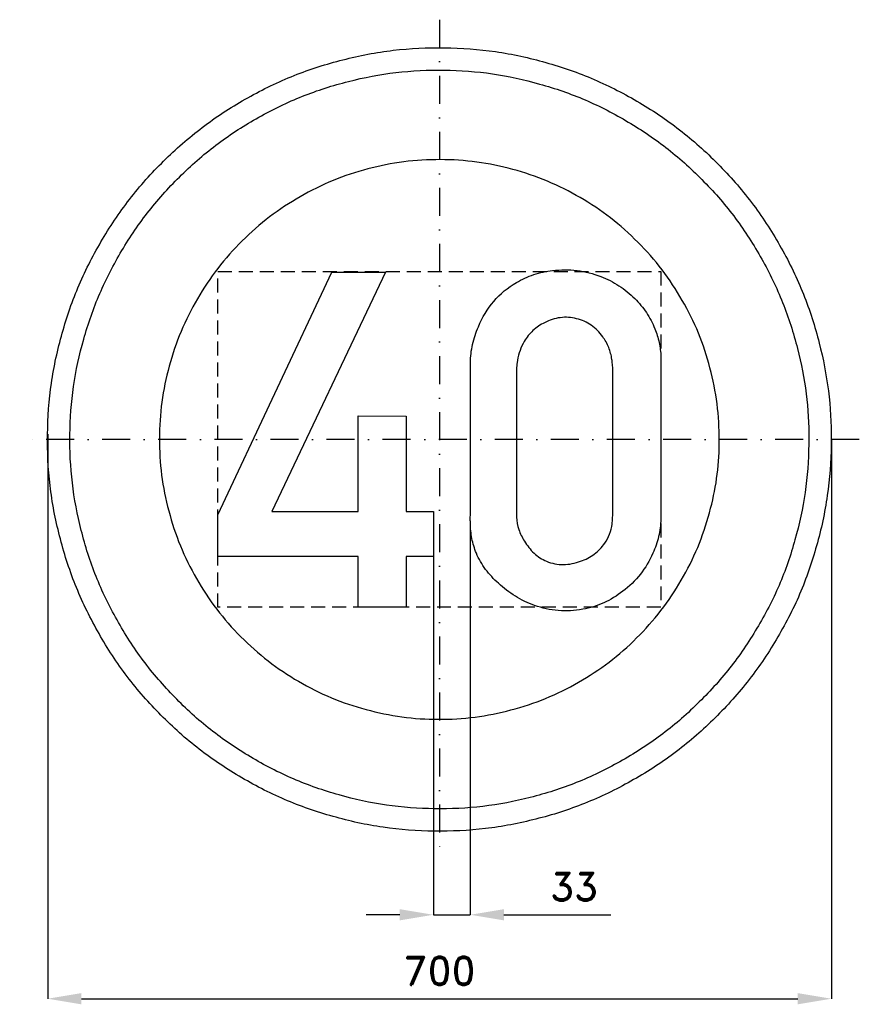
# Model space of a CAD drawing. Header units: millimetres. Extents: x -375 to 375, y -505 to 375.
import ezdxf

# ---------------------------------------------------------------- set-up
doc = ezdxf.new("R2010")
doc.units = ezdxf.units.MM
doc.header["$LTSCALE"] = 5
doc.linetypes.add('ČERCHOVANÁX2', pattern=[2, 1, -0.5, 0, -0.5])
doc.linetypes.add('ČÁRKOVANÁX2', pattern=[1.5, 1, -0.5])
doc.layers.add('Kóty', color=2, linetype='Continuous')
doc.layers.add('Značka', color=7, linetype='Continuous')
doc.styles.get("Standard").update_dxf_attribs({"font": 'romand.shx', "height": 25})
doc.dimstyles.get("Standard").update_dxf_attribs({"dimtxt": 25, "dimasz": 30, "dimexe": 0.18, "dimexo": 0.0625, "dimgap": 12.5, "dimtad": 1, "dimdec": 0, "dimzin": 0, "dimdsep": 46, "dimtxsty": 'Standard', "dimcen": 0.09, "dimadec": 0, "dimazin": 0, "dimtfac": 1, "dimtdec": 0, "dimtofl": 0, "dimtmove": 0, "dimatfit": 3, "dimfxl": 1, "dimtolj": 1, "dimtzin": 0, "dimarcsym": 0})

# ---------------------------------------------------------------- blocks, each defined once
blk = doc.blocks.new('*D2')
at = {"layer": 'Defpoints', "color": 0, "transparency": 16777216}
for p in [(-349.92, 4.7), (350.05, 0.12), (350.05, -499.82)]:
    blk.add_point(p, dxfattribs=at)
at = {"layer": 'Kóty', "color": 0, "lineweight": -2, "transparency": 16777216}
for p, q in [((-349.92, 4.64), (-349.92, -500)), ((350.05, 0.06), (350.05, -500)), ((-319.92, -499.82), (320.05, -499.82))]:
    blk.add_line(p, q, dxfattribs=at)
at = {"layer": 'Kóty', "color": 0, "transparency": 16777216}
for points in [[(-319.92, -494.82), (-319.92, -504.82), (-349.92, -499.82)], [(320.05, -494.82), (320.05, -504.82), (350.05, -499.82)]]:
    blk.add_solid(points, dxfattribs=at)
at = {"layer": 'Kóty', "color": 0, "transparency": 16777216, "insert": (0.06, -474.82), "char_height": 25, "attachment_point": 5}
blk.add_mtext('\\A1;700', dxfattribs=at)

msp = doc.modelspace()

# ---------------------------------------------------------------- linework, layer by layer
at = {"layer": 'Kóty'}
for p, q in [((27.54, -72.69), (27.54, -425)), ((-5.48, -104.81), (-5.48, -425)), ((-35.48, -424.82), (-65.48, -424.82)), ((57.54, -424.82), (153.01, -424.82))]:
    msp.add_line(p, q, dxfattribs=at)
msp.add_lwpolyline([(-5.48, -424.82), (27.54, -424.82)], dxfattribs=at)
for points in [[(-35.48, -419.82), (-35.48, -429.82), (-5.48, -424.82)], [(57.54, -419.82), (57.54, -429.82), (27.54, -424.82)]]:
    msp.add_solid(points, dxfattribs=at)
at = {"layer": 'Značka', "color": 6, "linetype": 'ČERCHOVANÁX2', "lineweight": 25, "ltscale": 5}
for p, q in [((0, 375), (0, -375)), ((375, 0), (-375, 0))]:
    msp.add_line(p, q, dxfattribs=at)
at = {"layer": 'Značka', "color": 5}
for points in [[(349.88, -0.09, -0.001598), (349.87, -2.38, -0.001497), (349.85, -4.67, -0.032172), (346.37, -50.3, -0.035725), (336.74, -95.09, -0.036665), (321.71, -138.35, -0.034754), (300.67, -179.04, -0.034056), (274.84, -216.86, -0.034446), (244.11, -250.8, -0.034552), (209.39, -280.65, -0.034443), (170.9, -305.46, -0.034411), (129.63, -325.31, -0.034436), (86.03, -339.32, -0.034424), (41.04, -347.81, -0.034423), (-4.7, -350.06, -0.034419), (-50.36, -346.62, -0.034408), (-95.12, -336.95, -0.034406), (-138.34, -321.81, -0.034418), (-179.07, -300.88, -0.034409), (-216.9, -275.07, -0.03442), (-250.83, -244.32, -0.034408), (-280.68, -209.59, -0.03441), (-305.49, -171.11, -0.034416), (-325.34, -129.84, -0.03442), (-339.35, -86.24, -0.034424), (-347.84, -41.25, -0.034412), (-350.09, 4.49, -0.034414), (-346.65, 50.15, -0.034417), (-336.98, 94.91, -0.034418), (-321.84, 138.13, -0.034431), (-300.91, 178.86, -0.034419), (-275.1, 216.69, -0.034413), (-244.35, 250.62, -0.034403), (-209.62, 280.47, -0.034423), (-171.14, 305.28, -0.034409), (-129.87, 325.13, -0.034417), (-86.27, 339.14, -0.034423), (-41.28, 347.63, -0.034424), (4.46, 349.88, -0.034419), (50.12, 346.44, -0.034406), (94.88, 336.77, -0.034429), (138.1, 321.62, -0.034443), (178.83, 300.7, -0.034431), (216.65, 274.89, -0.03441), (250.59, 244.14, -0.034398), (280.45, 209.41, -0.034487), (305.25, 170.93, -0.034416), (325.08, 129.67, -0.034084), (339.11, 86.06, -0.032792), (347.39, 43.29, -0.034265), (349.88, -0.09)], [(27.58, 63.04), (27.56, 65.72, -0.005995), (27.58, 68.41, -0.049042), (29.54, 84.81, -0.050006), (34.74, 100.66, -0.079565), (48.52, 123.3, -0.089108), (68.77, 140.07, -0.059838), (84.27, 147.24, -0.052068), (101.02, 150.82, -0.062049), (122.87, 150.84, -0.064537), (143.99, 145.44, -0.055492), (160.32, 137.27, -0.055499), (174.46, 125.72, -0.051088), (184.84, 113.24, -0.054858), (192.36, 98.88, -0.045209), (196.2, 86.55, -0.045995), (197.74, 73.79, -0.012228), (197.81, 69.32, -0.004039), (197.74, 64.85), (197.74, -65.9), (197.76, -68.59, -0.006813), (197.74, -71.28, -0.051781), (195.72, -86.83, -0.049673), (190.58, -101.75, -0.066791), (179.41, -120.52, -0.065863), (163.71, -135.75, -0.061091), (146.8, -146.06, -0.06413), (127.9, -151.87, -0.069704), (106.14, -153.03, -0.067493), (84.9, -148.31, -0.056813), (67.76, -140.2, -0.049576), (52.65, -128.59, -0.048033), (41.22, -116.21, -0.065861), (32.96, -101.75, -0.054774), (28.98, -88.59, -0.042384), (27.58, -74.87, -0.009226), (27.53, -70.38, -0.003165), (27.58, -65.9), (27.58, 63.04)], [(68.77, 63.04), (68.77, -65.9), (68.75, -67.7, 0.009656), (68.77, -69.5, 0.073887), (70.87, -80.6, 0.059513), (75.93, -91, 0.070781), (84.43, -101.68, 0.094584), (95.65, -108.9, 0.108474), (110.65, -111.87, 0.087594), (126.08, -108.9, 0.078159), (138.28, -102.56, 0.088128), (147.58, -92.78, 0.061842), (151.95, -84.6, 0.061189), (154.21, -75.65, 0.025137), (154.64, -70.79, 0.008401), (154.74, -65.9), (154.74, 63.04), (154.46, 67.28, 0.016444), (153.99, 71.5, 0.058298), (151.16, 82.06, 0.064735), (145.8, 91.69, 0.088126), (135.62, 101.93, 0.097895), (122.52, 107.82, 0.099832), (107.93, 108.73, 0.088296), (93.86, 104.25, 0.074163), (83.52, 97.22, 0.075666), (75.77, 87.57, 0.052645), (71.91, 79.45, 0.046115), (69.71, 70.75), (69.17, 66.9), (68.77, 63.04)]]:
    msp.add_lwpolyline(points, format="xyb", dxfattribs=at)
at = {"layer": 'Značka', "color": 1}
for points in [[(329.88, -0.09, -0.001695), (329.87, -2.25, -0.001474), (329.85, -4.41, -0.032168), (326.57, -47.43, -0.035728), (317.49, -89.67, -0.036671), (303.32, -130.45, -0.034751), (283.48, -168.82, -0.034044), (259.13, -204.48, -0.034444), (230.15, -236.47, -0.034574), (197.42, -264.62, -0.034433), (161.13, -288.01, -0.034372), (122.21, -306.73, -0.034413), (81.11, -319.94, -0.034419), (38.68, -327.94, -0.034426), (-4.44, -330.06, -0.03444), (-47.49, -326.82, -0.03441), (-89.7, -317.7, -0.034427), (-130.44, -303.42, -0.034403), (-168.85, -283.69, -0.034408), (-204.51, -259.36, -0.034404), (-236.5, -230.36, -0.034408), (-264.65, -197.62, -0.03441), (-288.04, -161.34, -0.034428), (-306.76, -122.43, -0.03441), (-319.97, -81.32, -0.03442), (-327.97, -38.89, -0.034417), (-330.09, 4.23, -0.034411), (-326.85, 47.28, -0.034423), (-317.73, 89.49, -0.03442), (-303.45, 130.23, -0.034418), (-283.72, 168.64, -0.034423), (-259.39, 204.3, -0.034424), (-230.39, 236.29, -0.034424), (-197.65, 264.44, -0.034411), (-161.37, 287.83, -0.03441), (-122.46, 306.55, -0.034388), (-81.35, 319.76, -0.034393), (-38.92, 327.76, -0.034404), (4.2, 329.88, -0.03444), (47.25, 326.64, -0.034409), (89.46, 317.52, -0.034384), (130.2, 303.24, -0.034408), (168.61, 283.51, -0.034395), (204.27, 259.18, -0.034401), (236.26, 230.18, -0.034423), (264.41, 197.44, -0.034487), (287.8, 161.16, -0.034412), (306.5, 122.26, -0.034075), (319.73, 81.14, -0.032793), (327.53, 40.82, -0.034261), (329.88, -0.09)], [(249.88, -0.09), (249.87, 1.55), (249.86, 3.18, 0.032167), (247.37, 35.77, 0.035733), (240.49, 67.77, 0.036659), (229.76, 98.67, 0.034732), (214.73, 127.73, 0.034034), (196.28, 154.75, 0.034445), (174.33, 178.99, 0.034574), (149.53, 200.31, 0.034422), (122.04, 218.03, 0.03439), (92.56, 232.21, 0.034463), (61.42, 242.22, 0.034437), (29.28, 248.28, 0.03441), (-3.39, 249.89, 0.03444), (-36.01, 247.43, 0.034404), (-67.98, 240.52, 0.034422), (-98.85, 229.71, 0.034443), (-127.94, 214.76, 0.034409), (-154.96, 196.32, 0.03441), (-179.2, 174.36, 0.034417), (-200.52, 149.56, 0.034425), (-218.24, 122.07, 0.034421), (-232.42, 92.59, 0.034417), (-242.43, 61.45, 0.034411), (-248.49, 29.31, 0.034418), (-250.1, -3.36, 0.034427), (-247.64, -35.98, 0.03441), (-240.73, -67.95, 0.034429), (-229.92, -98.82, 0.034409), (-214.97, -127.91, 0.034424), (-196.53, -154.93, 0.034446), (-174.57, -179.17, 0.034456), (-149.77, -200.49, 0.034438), (-122.28, -218.21, 0.034434), (-92.8, -232.39, 0.034436), (-61.66, -242.4, 0.034434), (-29.52, -248.46, 0.034411), (3.15, -250.07, 0.03444), (35.77, -247.61, 0.034402), (67.74, -240.7, 0.034421), (98.61, -229.89, 0.034397), (127.7, -214.94, 0.03439), (154.72, -196.51, 0.034405), (178.96, -174.54, 0.034418), (200.28, -149.73, 0.034471), (218, -122.25, 0.034415), (232.17, -92.78, 0.034091), (242.19, -61.63, 0.032801), (248.1, -31.08, 0.034272), (249.88, -0.09)]]:
    msp.add_lwpolyline(points, format="xyb", dxfattribs=at)
at = {"layer": 'Značka', "color": 6, "linetype": 'ČÁRKOVANÁX2', "ltscale": 2.5}
msp.add_lwpolyline([(-198.01, -150.09), (-198.01, 149.91), (197.77, 149.91), (197.77, -150.09), (-198.01, -150.09)], dxfattribs=at)
at = {"layer": 'Značka', "color": 5}
msp.add_lwpolyline([(-72.67, -150.09), (-72.67, -104.81), (-198.04, -104.81), (-198.04, -67.4), (-96.32, 149.5), (-48.14, 149.5), (-149.85, -64.53), (-72.67, -64.53), (-72.67, 20.97), (-29.85, 20.82), (-29.85, -64.53), (-5.48, -64.53), (-5.48, -104.81), (-29.85, -104.81), (-29.85, -150.09), (-72.67, -150.09)], dxfattribs=at)

# ---------------------------------------------------------------- texts
at = {"layer": 'Kóty', "insert": (120.27, -399.82), "char_height": 25, "attachment_point": 5}
msp.add_mtext('\\A1;33', dxfattribs=at)

# ---------------------------------------------------------------- dimensions: what is measured, and where the dimension line sits
at = {"layer": 'Kóty'}
dim = msp.add_linear_dim(base=(350.05, -499.82), p1=(-349.92, 4.7), p2=(350.05, 0.12), dimstyle='Standard', dxfattribs=at)
dim.commit()
dim.dimension.update_dxf_attribs({"geometry": '*D2', "text_midpoint": (0.06, -474.82)})

doc.saveas('drawing.dxf')
